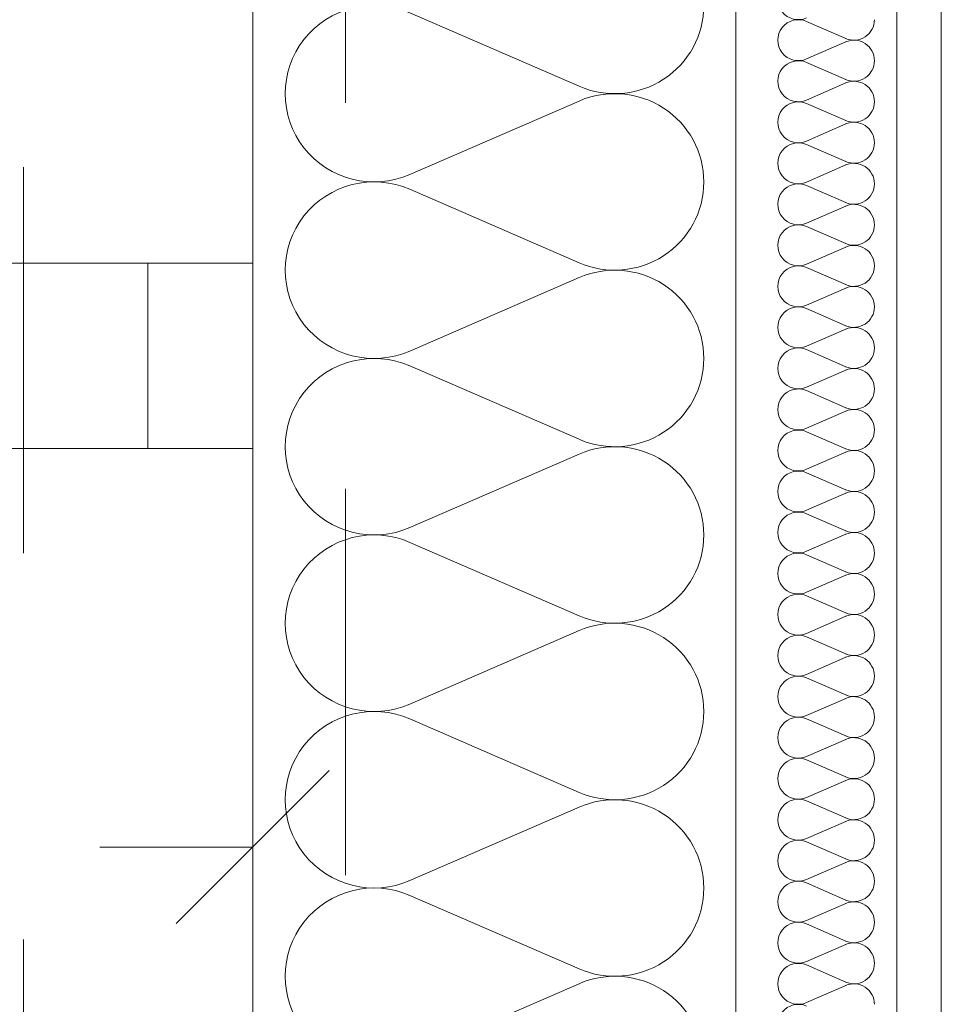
# Model space of a CAD drawing. Header units: millimetres. Extents: x 204754 to 499005, y -178579 to -103222.
# Tile 39 of 178: x 220861 to 221147, y -125860 to -125554. Entities that reach past the tile are written whole.
import ezdxf

# ---------------------------------------------------------------- set-up
doc = ezdxf.new("R2010")
doc.units = ezdxf.units.MM
doc.header["$MEASUREMENT"] = 0
doc.linetypes.add('Przerywana', pattern=[240, 120, -120])
doc.layers.get('0').update_dxf_attribs({"color": 252, "lineweight": 5})
for name, color, linetype, lineweight in [('Nowe_320-W Umeblowanie_Nr_pióra__103', 252, 'Continuous', 5), ('Nowe_320-W Umeblowanie_Nr_pióra__181', 252, 'Continuous', 5), ('Nowe_820-G Rysunki Obrazki_Nr_pióra__1', 252, 'Continuous', 5), ('Nowe_820-G Rysunki Obrazki_Nr_pióra__161', 252, 'Continuous', 5), ('Nowe_820-G Rysunki Obrazki_Nr_pióra__27', 252, 'Continuous', 5), ('Nowe_Nowe_220(1)-A Ściany zewnętrzne_Nr_pióra__103', 252, 'Continuous', 5), ('Nowe_Nowe_220(1)-A Ściany zewnętrzne_Nr_pióra__57', 252, 'Continuous', 5)]:
    doc.layers.add(name, color=color, linetype=linetype, lineweight=lineweight)

# ---------------------------------------------------------------- blocks, each defined once
blk = doc.blocks.new('podkład 20251118')
at = {"color": 252, "linetype": 'Continuous', "lineweight": 5}
for p, q in [((220909.89, -125834.57), (220957.39, -125787.07)), ((220933.64, -125810.82), (220886.14, -125810.82))]:
    blk.add_line(p, q, dxfattribs=at)
at = {"layer": 'Nowe_320-W Umeblowanie_Nr_pióra__103', "color": 252, "linetype": 'Continuous', "lineweight": 5}
for p, q in [((220982.47, -125551.59), (221035, -125574.41)), ((221035, -125579.02), (220982.47, -125601.83)), ((220982.47, -125606.44), (221035, -125629.26)), ((221035, -125633.87), (220982.47, -125656.69)), ((220982.47, -125661.29), (221035, -125684.11)), ((221035, -125688.72), (220982.47, -125711.54)), ((220982.47, -125716.15), (221035, -125738.96)), ((221035, -125743.57), (220982.47, -125766.39)), ((220982.47, -125771), (221035, -125793.82)), ((221035, -125798.42), (220982.47, -125821.24)), ((220982.47, -125825.85), (221035, -125848.67)), ((221035, -125853.28), (220982.47, -125876.09))]:
    blk.add_line(p, q, dxfattribs=at)
at = {"layer": 'Nowe_320-W Umeblowanie_Nr_pióra__103', "color": 252, "linetype": 'Continuous', "lineweight": 5, "extrusion": (0, 0, -1)}
for centre, major_axis, start_param, end_param in [((220971.38, -125576.71), (-27.65, 0), 4.299595, 8.266775), ((221046.09, -125549.29), (27.65, 0), 0, 1.98359), ((221046.09, -125604.14), (-27.65, 0), 1.158003, 3.141593), ((220971.38, -125631.56), (-27.65, 0), 4.299595, 8.266775), ((221046.09, -125604.14), (27.65, 0), 0, 1.98359), ((221046.09, -125658.99), (27.65, 0), 4.299596, 6.283185), ((220971.38, -125686.42), (27.65, 0), 1.158002, 5.125182), ((221046.09, -125658.99), (27.65, 0), 0, 1.98359), ((221046.09, -125713.84), (-27.65, 0), 1.158003, 3.141593), ((220971.38, -125741.27), (27.65, 0), 1.158002, 5.125182), ((221046.09, -125713.84), (27.65, 0), 0, 1.98359), ((221046.09, -125768.69), (-27.65, 0), 1.158003, 3.141593), ((220971.38, -125796.12), (-27.65, 0), 4.299595, 8.266775), ((221046.09, -125768.7), (27.65, 0), 0, 1.98359), ((221046.09, -125823.55), (-27.65, 0), 1.158003, 3.141593), ((220971.38, -125850.97), (-27.65, 0), 4.299595, 8.266775), ((221046.09, -125823.55), (27.65, 0), 0, 1.98359), ((221046.09, -125878.4), (27.65, 0), 4.299596, 6.283185)]:
    blk.add_ellipse(centre, major_axis=major_axis, ratio=0.991967, start_param=start_param, end_param=end_param, dxfattribs=at)
at = {"layer": 'Nowe_320-W Umeblowanie_Nr_pióra__181', "color": 252, "linetype": 'Continuous', "lineweight": 5}
for p, q in [((221105.67, -125554.27), (221117.8, -125559.57)), ((221105.67, -125554.27), (221117.8, -125559.57)), ((221105.67, -125554.27), (221117.8, -125559.57)), ((221117.8, -125560.64), (221105.67, -125565.94)), ((221117.8, -125560.64), (221105.67, -125565.94)), ((221117.8, -125560.64), (221105.67, -125565.94)), ((221105.67, -125567.01), (221117.8, -125572.32)), ((221105.67, -125567.01), (221117.8, -125572.32)), ((221105.67, -125567.01), (221117.8, -125572.32)), ((221117.8, -125573.39), (221105.67, -125578.69)), ((221117.8, -125573.39), (221105.67, -125578.69)), ((221117.8, -125573.39), (221105.67, -125578.69)), ((221105.67, -125579.76), (221117.8, -125585.06)), ((221105.67, -125579.76), (221117.8, -125585.06)), ((221105.67, -125579.76), (221117.8, -125585.06)), ((221117.8, -125586.14), (221105.67, -125591.44)), ((221117.8, -125586.14), (221105.67, -125591.44)), ((221117.8, -125586.14), (221105.67, -125591.44)), ((221105.67, -125592.51), (221117.8, -125597.81)), ((221105.67, -125592.51), (221117.8, -125597.81)), ((221105.67, -125592.51), (221117.8, -125597.81)), ((221117.8, -125598.88), (221105.67, -125604.19)), ((221117.8, -125598.88), (221105.67, -125604.19)), ((221117.8, -125598.88), (221105.67, -125604.19)), ((221105.67, -125605.26), (221117.8, -125610.56)), ((221105.67, -125605.26), (221117.8, -125610.56)), ((221105.67, -125605.26), (221117.8, -125610.56)), ((221117.8, -125611.63), (221105.67, -125616.94)), ((221117.8, -125611.63), (221105.67, -125616.94)), ((221117.8, -125611.63), (221105.67, -125616.94)), ((221105.67, -125618.01), (221117.8, -125623.31)), ((221105.67, -125618.01), (221117.8, -125623.31)), ((221105.67, -125618.01), (221117.8, -125623.31)), ((221117.8, -125624.38), (221105.67, -125629.68)), ((221117.8, -125624.38), (221105.67, -125629.68)), ((221117.8, -125624.38), (221105.67, -125629.68)), ((221105.67, -125630.75), (221117.8, -125636.06)), ((221105.67, -125630.75), (221117.8, -125636.06)), ((221105.67, -125630.75), (221117.8, -125636.06)), ((221117.8, -125637.13), (221105.67, -125642.43)), ((221117.8, -125637.13), (221105.67, -125642.43)), ((221117.8, -125637.13), (221105.67, -125642.43)), ((221105.67, -125643.5), (221117.8, -125648.81)), ((221105.67, -125643.5), (221117.8, -125648.81)), ((221105.67, -125643.5), (221117.8, -125648.81)), ((221117.8, -125649.88), (221105.67, -125655.18)), ((221117.8, -125649.88), (221105.67, -125655.18)), ((221117.8, -125649.88), (221105.67, -125655.18)), ((221105.67, -125656.25), (221117.8, -125661.55)), ((221105.67, -125656.25), (221117.8, -125661.55)), ((221105.67, -125656.25), (221117.8, -125661.55)), ((221117.8, -125662.62), (221105.67, -125667.93)), ((221117.8, -125662.62), (221105.67, -125667.93)), ((221117.8, -125662.62), (221105.67, -125667.93)), ((221105.67, -125669), (221117.8, -125674.3)), ((221105.67, -125669), (221117.8, -125674.3)), ((221105.67, -125669), (221117.8, -125674.3)), ((221117.8, -125675.37), (221105.67, -125680.68)), ((221117.8, -125675.37), (221105.67, -125680.68)), ((221117.8, -125675.37), (221105.67, -125680.68)), ((221105.67, -125681.75), (221117.8, -125687.05)), ((221105.67, -125681.75), (221117.8, -125687.05)), ((221105.67, -125681.75), (221117.8, -125687.05)), ((221117.8, -125688.12), (221105.67, -125693.42)), ((221117.8, -125688.12), (221105.67, -125693.42)), ((221117.8, -125688.12), (221105.67, -125693.42)), ((221105.67, -125694.5), (221117.8, -125699.8)), ((221105.67, -125694.5), (221117.8, -125699.8)), ((221105.67, -125694.5), (221117.8, -125699.8)), ((221117.8, -125700.87), (221105.67, -125706.17)), ((221117.8, -125700.87), (221105.67, -125706.17)), ((221117.8, -125700.87), (221105.67, -125706.17)), ((221105.67, -125707.24), (221117.8, -125712.55)), ((221105.67, -125707.24), (221117.8, -125712.55)), ((221105.67, -125707.24), (221117.8, -125712.55)), ((221117.8, -125713.62), (221105.67, -125718.92)), ((221117.8, -125713.62), (221105.67, -125718.92)), ((221117.8, -125713.62), (221105.67, -125718.92)), ((221105.67, -125719.99), (221117.8, -125725.3)), ((221105.67, -125719.99), (221117.8, -125725.3)), ((221105.67, -125719.99), (221117.8, -125725.3)), ((221117.8, -125726.37), (221105.67, -125731.67)), ((221117.8, -125726.37), (221105.67, -125731.67)), ((221117.8, -125726.37), (221105.67, -125731.67)), ((221105.67, -125732.74), (221117.8, -125738.04)), ((221105.67, -125732.74), (221117.8, -125738.04)), ((221105.67, -125732.74), (221117.8, -125738.04)), ((221117.8, -125739.11), (221105.67, -125744.42)), ((221117.8, -125739.11), (221105.67, -125744.42)), ((221117.8, -125739.11), (221105.67, -125744.42)), ((221105.67, -125745.49), (221117.8, -125750.79)), ((221105.67, -125745.49), (221117.8, -125750.79)), ((221105.67, -125745.49), (221117.8, -125750.79)), ((221117.8, -125751.86), (221105.67, -125757.17)), ((221117.8, -125751.86), (221105.67, -125757.17)), ((221117.8, -125751.86), (221105.67, -125757.17)), ((221105.67, -125758.24), (221117.8, -125763.54)), ((221105.67, -125758.24), (221117.8, -125763.54)), ((221105.67, -125758.24), (221117.8, -125763.54)), ((221117.8, -125764.61), (221105.67, -125769.91)), ((221117.8, -125764.61), (221105.67, -125769.91)), ((221117.8, -125764.61), (221105.67, -125769.91)), ((221105.67, -125770.99), (221117.8, -125776.29)), ((221105.67, -125770.99), (221117.8, -125776.29)), ((221105.67, -125770.99), (221117.8, -125776.29)), ((221117.8, -125777.36), (221105.67, -125782.66)), ((221117.8, -125777.36), (221105.67, -125782.66)), ((221117.8, -125777.36), (221105.67, -125782.66)), ((221105.67, -125783.73), (221117.8, -125789.04)), ((221105.67, -125783.73), (221117.8, -125789.04)), ((221105.67, -125783.73), (221117.8, -125789.04)), ((221117.8, -125790.11), (221105.67, -125795.41)), ((221117.8, -125790.11), (221105.67, -125795.41)), ((221117.8, -125790.11), (221105.67, -125795.41)), ((221105.67, -125796.48), (221117.8, -125801.78)), ((221105.67, -125796.48), (221117.8, -125801.78)), ((221105.67, -125796.48), (221117.8, -125801.78)), ((221117.8, -125802.86), (221105.67, -125808.16)), ((221117.8, -125802.86), (221105.67, -125808.16)), ((221117.8, -125802.86), (221105.67, -125808.16)), ((221105.67, -125809.23), (221117.8, -125814.53)), ((221105.67, -125809.23), (221117.8, -125814.53)), ((221105.67, -125809.23), (221117.8, -125814.53)), ((221117.8, -125815.6), (221105.67, -125820.91)), ((221117.8, -125815.6), (221105.67, -125820.91)), ((221117.8, -125815.6), (221105.67, -125820.91)), ((221105.67, -125821.98), (221117.8, -125827.28)), ((221105.67, -125821.98), (221117.8, -125827.28)), ((221105.67, -125821.98), (221117.8, -125827.28)), ((221117.8, -125828.35), (221105.67, -125833.66)), ((221117.8, -125828.35), (221105.67, -125833.66)), ((221117.8, -125828.35), (221105.67, -125833.66)), ((221105.67, -125834.73), (221117.8, -125840.03)), ((221105.67, -125834.73), (221117.8, -125840.03)), ((221105.67, -125834.73), (221117.8, -125840.03)), ((221117.8, -125841.1), (221105.67, -125846.4)), ((221117.8, -125841.1), (221105.67, -125846.4)), ((221117.8, -125841.1), (221105.67, -125846.4)), ((221105.67, -125847.47), (221117.8, -125852.78)), ((221105.67, -125847.47), (221117.8, -125852.78)), ((221105.67, -125847.47), (221117.8, -125852.78)), ((221117.8, -125853.85), (221105.67, -125859.15)), ((221117.8, -125853.85), (221105.67, -125859.15)), ((221117.8, -125853.85), (221105.67, -125859.15))]:
    blk.add_line(p, q, dxfattribs=at)
at = {"layer": 'Nowe_320-W Umeblowanie_Nr_pióra__181', "color": 252, "linetype": 'Continuous', "lineweight": 5, "extrusion": (0, 0, -1)}
for centre, major_axis, start_param, end_param in [((221103.12, -125547.36), (-6.38, 0), 4.299595, 8.266775), ((221103.12, -125547.36), (-6.38, 0), 4.299595, 8.266775), ((221103.12, -125547.36), (-6.38, 0), 4.299595, 8.266775), ((221103.12, -125560.1), (-6.38, 0), 4.299595, 8.266775), ((221103.12, -125560.1), (-6.38, 0), 4.299595, 8.266775), ((221103.12, -125560.1), (-6.38, 0), 4.299595, 8.266775), ((221120.35, -125553.73), (6.38, 0), 0, 1.98359), ((221120.35, -125553.73), (6.38, 0), 0, 1.98359), ((221120.35, -125553.73), (6.38, 0), 0, 1.98359), ((221120.35, -125566.48), (-6.38, 0), 1.158003, 3.141593), ((221120.35, -125566.48), (-6.38, 0), 1.158003, 3.141593), ((221120.35, -125566.48), (-6.38, 0), 1.158003, 3.141593), ((221103.12, -125572.85), (-6.38, 0), 4.299595, 8.266775), ((221103.12, -125572.85), (-6.38, 0), 4.299595, 8.266775), ((221103.12, -125572.85), (-6.38, 0), 4.299595, 8.266775), ((221120.35, -125566.48), (-6.38, 0), 3.141593, 5.125182), ((221120.35, -125566.48), (-6.38, 0), 3.141593, 5.125182), ((221120.35, -125566.48), (-6.38, 0), 3.141593, 5.125182), ((221120.35, -125579.23), (-6.38, 0), 1.158003, 3.141593), ((221120.35, -125579.23), (-6.38, 0), 1.158003, 3.141593), ((221120.35, -125579.23), (-6.38, 0), 1.158003, 3.141593), ((221103.12, -125585.6), (-6.38, 0), 4.299595, 8.266775), ((221103.12, -125585.6), (-6.38, 0), 4.299595, 8.266775), ((221103.12, -125585.6), (-6.38, 0), 4.299595, 8.266775), ((221120.35, -125579.23), (-6.38, 0), 3.141593, 5.125182), ((221120.35, -125579.23), (-6.38, 0), 3.141593, 5.125182), ((221120.35, -125579.23), (-6.38, 0), 3.141593, 5.125182), ((221120.35, -125591.97), (-6.38, 0), 1.158003, 3.141593), ((221120.35, -125591.97), (-6.38, 0), 1.158003, 3.141593), ((221120.35, -125591.97), (-6.38, 0), 1.158003, 3.141593), ((221103.12, -125598.35), (-6.38, 0), 4.299595, 8.266775), ((221103.12, -125598.35), (-6.38, 0), 4.299595, 8.266775), ((221103.12, -125598.35), (-6.38, 0), 4.299595, 8.266775), ((221120.35, -125591.97), (6.38, 0), 0, 1.98359), ((221120.35, -125591.97), (6.38, 0), 0, 1.98359), ((221120.35, -125591.97), (6.38, 0), 0, 1.98359), ((221120.35, -125604.72), (-6.38, 0), 1.158003, 3.141593), ((221120.35, -125604.72), (-6.38, 0), 1.158003, 3.141593), ((221120.35, -125604.72), (-6.38, 0), 1.158003, 3.141593), ((221103.12, -125611.1), (-6.38, 0), 4.299595, 8.266775), ((221103.12, -125611.1), (-6.38, 0), 4.299595, 8.266775), ((221103.12, -125611.1), (-6.38, 0), 4.299595, 8.266775), ((221120.35, -125604.72), (6.38, 0), 0, 1.98359), ((221120.35, -125604.72), (6.38, 0), 0, 1.98359), ((221120.35, -125604.72), (6.38, 0), 0, 1.98359), ((221120.35, -125617.47), (-6.38, 0), 1.158003, 3.141593), ((221120.35, -125617.47), (-6.38, 0), 1.158003, 3.141593), ((221120.35, -125617.47), (-6.38, 0), 1.158003, 3.141593), ((221103.12, -125623.84), (-6.38, 0), 4.299595, 8.266775), ((221103.12, -125623.84), (-6.38, 0), 4.299595, 8.266775), ((221103.12, -125623.84), (-6.38, 0), 4.299595, 8.266775), ((221120.35, -125617.47), (-6.38, 0), 3.141593, 5.125182), ((221120.35, -125617.47), (-6.38, 0), 3.141593, 5.125182), ((221120.35, -125617.47), (-6.38, 0), 3.141593, 5.125182), ((221120.35, -125630.22), (-6.38, 0), 1.158003, 3.141593), ((221120.35, -125630.22), (-6.38, 0), 1.158003, 3.141593), ((221120.35, -125630.22), (-6.38, 0), 1.158003, 3.141593), ((221103.12, -125636.59), (-6.38, 0), 4.299595, 8.266775), ((221103.12, -125636.59), (-6.38, 0), 4.299595, 8.266775), ((221103.12, -125636.59), (-6.38, 0), 4.299595, 8.266775), ((221120.35, -125630.22), (-6.38, 0), 3.141593, 5.125182), ((221120.35, -125630.22), (-6.38, 0), 3.141593, 5.125182), ((221120.35, -125630.22), (-6.38, 0), 3.141593, 5.125182), ((221120.35, -125642.97), (-6.38, 0), 1.158003, 3.141593), ((221120.35, -125642.97), (-6.38, 0), 1.158003, 3.141593), ((221120.35, -125642.97), (-6.38, 0), 1.158003, 3.141593), ((221103.12, -125649.34), (-6.38, 0), 4.299595, 8.266775), ((221103.12, -125649.34), (-6.38, 0), 4.299595, 8.266775), ((221103.12, -125649.34), (-6.38, 0), 4.299595, 8.266775), ((221120.35, -125642.97), (6.38, 0), 0, 1.98359), ((221120.35, -125642.97), (6.38, 0), 0, 1.98359), ((221120.35, -125642.97), (6.38, 0), 0, 1.98359), ((221120.35, -125655.72), (-6.38, 0), 1.158003, 3.141593), ((221120.35, -125655.72), (-6.38, 0), 1.158003, 3.141593), ((221120.35, -125655.72), (-6.38, 0), 1.158003, 3.141593), ((221103.12, -125662.09), (-6.38, 0), 4.299595, 8.266775), ((221103.12, -125662.09), (-6.38, 0), 4.299595, 8.266775), ((221103.12, -125662.09), (-6.38, 0), 4.299595, 8.266775), ((221120.35, -125655.72), (-6.38, 0), 3.141593, 5.125182), ((221120.35, -125655.72), (-6.38, 0), 3.141593, 5.125182), ((221120.35, -125655.72), (-6.38, 0), 3.141593, 5.125182), ((221120.35, -125668.46), (-6.38, 0), 1.158003, 3.141593), ((221120.35, -125668.46), (-6.38, 0), 1.158003, 3.141593), ((221120.35, -125668.46), (-6.38, 0), 1.158003, 3.141593), ((221103.12, -125674.84), (-6.38, 0), 4.299595, 8.266775), ((221103.12, -125674.84), (-6.38, 0), 4.299595, 8.266775), ((221103.12, -125674.84), (-6.38, 0), 4.299595, 8.266775), ((221120.35, -125668.46), (-6.38, 0), 3.141593, 5.125182), ((221120.35, -125668.46), (-6.38, 0), 3.141593, 5.125182), ((221120.35, -125668.46), (-6.38, 0), 3.141593, 5.125182), ((221120.35, -125681.21), (-6.38, 0), 1.158003, 3.141593), ((221120.35, -125681.21), (-6.38, 0), 1.158003, 3.141593), ((221120.35, -125681.21), (-6.38, 0), 1.158003, 3.141593), ((221103.12, -125687.59), (-6.38, 0), 4.299595, 8.266775), ((221103.12, -125687.59), (-6.38, 0), 4.299595, 8.266775), ((221103.12, -125687.59), (-6.38, 0), 4.299595, 8.266775), ((221120.35, -125681.21), (6.38, 0), 0, 1.98359), ((221120.35, -125681.21), (6.38, 0), 0, 1.98359), ((221120.35, -125681.21), (6.38, 0), 0, 1.98359), ((221120.35, -125693.96), (-6.38, 0), 1.158003, 3.141593), ((221120.35, -125693.96), (-6.38, 0), 1.158003, 3.141593), ((221120.35, -125693.96), (-6.38, 0), 1.158003, 3.141593), ((221103.12, -125700.33), (-6.38, 0), 4.299595, 8.266775), ((221103.12, -125700.33), (-6.38, 0), 4.299595, 8.266775), ((221103.12, -125700.33), (-6.38, 0), 4.299595, 8.266775), ((221120.35, -125693.96), (-6.38, 0), 3.141593, 5.125182), ((221120.35, -125693.96), (-6.38, 0), 3.141593, 5.125182), ((221120.35, -125693.96), (-6.38, 0), 3.141593, 5.125182), ((221120.35, -125706.71), (-6.38, 0), 1.158003, 3.141593), ((221120.35, -125706.71), (-6.38, 0), 1.158003, 3.141593), ((221120.35, -125706.71), (-6.38, 0), 1.158003, 3.141593), ((221103.12, -125713.08), (6.38, 0), 1.158002, 5.125182), ((221103.12, -125713.08), (6.38, 0), 1.158002, 5.125182), ((221103.12, -125713.08), (6.38, 0), 1.158002, 5.125182), ((221120.35, -125706.71), (-6.38, 0), 3.141593, 5.125182), ((221120.35, -125706.71), (-6.38, 0), 3.141593, 5.125182), ((221120.35, -125706.71), (-6.38, 0), 3.141593, 5.125182), ((221120.35, -125719.46), (-6.38, 0), 1.158003, 3.141593), ((221120.35, -125719.46), (-6.38, 0), 1.158003, 3.141593), ((221120.35, -125719.46), (-6.38, 0), 1.158003, 3.141593), ((221103.12, -125725.83), (-6.38, 0), 4.299595, 8.266775), ((221103.12, -125725.83), (-6.38, 0), 4.299595, 8.266775), ((221103.12, -125725.83), (-6.38, 0), 4.299595, 8.266775), ((221120.35, -125719.46), (6.38, 0), 0, 1.98359), ((221120.35, -125719.46), (6.38, 0), 0, 1.98359), ((221120.35, -125719.46), (6.38, 0), 0, 1.98359), ((221120.35, -125732.2), (-6.38, 0), 1.158003, 3.141593), ((221120.35, -125732.2), (-6.38, 0), 1.158003, 3.141593), ((221120.35, -125732.2), (-6.38, 0), 1.158003, 3.141593), ((221103.12, -125738.58), (-6.38, 0), 4.299595, 8.266775), ((221103.12, -125738.58), (-6.38, 0), 4.299595, 8.266775), ((221103.12, -125738.58), (-6.38, 0), 4.299595, 8.266775), ((221120.35, -125732.2), (-6.38, 0), 3.141593, 5.125182), ((221120.35, -125732.2), (-6.38, 0), 3.141593, 5.125182), ((221120.35, -125732.2), (-6.38, 0), 3.141593, 5.125182), ((221120.35, -125744.95), (-6.38, 0), 1.158003, 3.141593), ((221120.35, -125744.95), (-6.38, 0), 1.158003, 3.141593), ((221120.35, -125744.95), (-6.38, 0), 1.158003, 3.141593), ((221103.12, -125751.33), (-6.38, 0), 4.299595, 8.266775), ((221103.12, -125751.33), (-6.38, 0), 4.299595, 8.266775), ((221103.12, -125751.33), (-6.38, 0), 4.299595, 8.266775), ((221120.35, -125744.95), (-6.38, 0), 3.141593, 5.125182), ((221120.35, -125744.95), (-6.38, 0), 3.141593, 5.125182), ((221120.35, -125744.95), (-6.38, 0), 3.141593, 5.125182), ((221120.35, -125757.7), (-6.38, 0), 1.158003, 3.141593), ((221120.35, -125757.7), (-6.38, 0), 1.158003, 3.141593), ((221120.35, -125757.7), (-6.38, 0), 1.158003, 3.141593), ((221103.12, -125764.08), (-6.38, 0), 4.299595, 8.266775), ((221103.12, -125764.08), (-6.38, 0), 4.299595, 8.266775), ((221103.12, -125764.08), (-6.38, 0), 4.299595, 8.266775), ((221120.35, -125757.7), (6.38, 0), 0, 1.98359), ((221120.35, -125757.7), (6.38, 0), 0, 1.98359), ((221120.35, -125757.7), (6.38, 0), 0, 1.98359), ((221120.35, -125770.45), (-6.38, 0), 1.158003, 3.141593), ((221120.35, -125770.45), (-6.38, 0), 1.158003, 3.141593), ((221120.35, -125770.45), (-6.38, 0), 1.158003, 3.141593), ((221103.12, -125776.82), (-6.38, 0), 4.299595, 8.266775), ((221103.12, -125776.82), (-6.38, 0), 4.299595, 8.266775), ((221103.12, -125776.82), (-6.38, 0), 4.299595, 8.266775), ((221120.35, -125770.45), (-6.38, 0), 3.141593, 5.125182), ((221120.35, -125770.45), (-6.38, 0), 3.141593, 5.125182), ((221120.35, -125770.45), (-6.38, 0), 3.141593, 5.125182), ((221120.35, -125783.2), (-6.38, 0), 1.158003, 3.141593), ((221120.35, -125783.2), (-6.38, 0), 1.158003, 3.141593), ((221120.35, -125783.2), (-6.38, 0), 1.158003, 3.141593), ((221103.12, -125789.57), (-6.38, 0), 4.299595, 8.266775), ((221103.12, -125789.57), (-6.38, 0), 4.299595, 8.266775), ((221103.12, -125789.57), (-6.38, 0), 4.299595, 8.266775), ((221120.35, -125783.2), (-6.38, 0), 3.141593, 5.125182), ((221120.35, -125783.2), (-6.38, 0), 3.141593, 5.125182), ((221120.35, -125783.2), (-6.38, 0), 3.141593, 5.125182), ((221120.35, -125795.95), (-6.38, 0), 1.158003, 3.141593), ((221120.35, -125795.95), (-6.38, 0), 1.158003, 3.141593), ((221120.35, -125795.95), (-6.38, 0), 1.158003, 3.141593), ((221103.12, -125802.32), (-6.38, 0), 4.299595, 8.266775), ((221103.12, -125802.32), (-6.38, 0), 4.299595, 8.266775), ((221103.12, -125802.32), (-6.38, 0), 4.299595, 8.266775), ((221120.35, -125795.95), (6.38, 0), 0, 1.98359), ((221120.35, -125795.95), (6.38, 0), 0, 1.98359), ((221120.35, -125795.95), (6.38, 0), 0, 1.98359), ((221120.35, -125808.69), (-6.38, 0), 1.158003, 3.141593), ((221120.35, -125808.69), (-6.38, 0), 1.158003, 3.141593), ((221120.35, -125808.69), (-6.38, 0), 1.158003, 3.141593), ((221103.12, -125815.07), (-6.38, 0), 4.299595, 8.266775), ((221103.12, -125815.07), (-6.38, 0), 4.299595, 8.266775), ((221103.12, -125815.07), (-6.38, 0), 4.299595, 8.266775), ((221120.35, -125808.69), (6.38, 0), 0, 1.98359), ((221120.35, -125808.69), (6.38, 0), 0, 1.98359), ((221120.35, -125808.69), (6.38, 0), 0, 1.98359), ((221120.35, -125821.44), (-6.38, 0), 1.158003, 3.141593), ((221120.35, -125821.44), (-6.38, 0), 1.158003, 3.141593), ((221120.35, -125821.44), (-6.38, 0), 1.158003, 3.141593), ((221103.12, -125827.82), (-6.38, 0), 4.299595, 8.266775), ((221103.12, -125827.82), (-6.38, 0), 4.299595, 8.266775), ((221103.12, -125827.82), (-6.38, 0), 4.299595, 8.266775), ((221120.35, -125821.44), (-6.38, 0), 3.141593, 5.125182), ((221120.35, -125821.44), (-6.38, 0), 3.141593, 5.125182), ((221120.35, -125821.44), (-6.38, 0), 3.141593, 5.125182), ((221120.35, -125834.19), (-6.38, 0), 1.158003, 3.141593), ((221120.35, -125834.19), (-6.38, 0), 1.158003, 3.141593), ((221120.35, -125834.19), (-6.38, 0), 1.158003, 3.141593), ((221103.12, -125840.56), (-6.38, 0), 4.299595, 8.266775), ((221103.12, -125840.56), (-6.38, 0), 4.299595, 8.266775), ((221103.12, -125840.56), (-6.38, 0), 4.299595, 8.266775), ((221120.35, -125834.19), (6.38, 0), 0, 1.98359), ((221120.35, -125834.19), (6.38, 0), 0, 1.98359), ((221120.35, -125834.19), (6.38, 0), 0, 1.98359), ((221120.35, -125846.94), (-6.38, 0), 1.158003, 3.141593), ((221120.35, -125846.94), (-6.38, 0), 1.158003, 3.141593), ((221120.35, -125846.94), (-6.38, 0), 1.158003, 3.141593), ((221103.12, -125853.31), (-6.38, 0), 4.299595, 8.266775), ((221103.12, -125853.31), (-6.38, 0), 4.299595, 8.266775), ((221103.12, -125853.31), (-6.38, 0), 4.299595, 8.266775), ((221120.35, -125846.94), (6.38, 0), 0, 1.98359), ((221120.35, -125846.94), (6.38, 0), 0, 1.98359), ((221120.35, -125846.94), (6.38, 0), 0, 1.98359), ((221120.35, -125859.69), (-6.38, 0), 1.158003, 3.141593), ((221120.35, -125859.69), (-6.38, 0), 1.158003, 3.141593), ((221120.35, -125859.69), (-6.38, 0), 1.158003, 3.141593), ((221103.12, -125866.06), (-6.38, 0), 4.299595, 8.266775), ((221103.12, -125866.06), (-6.38, 0), 4.299595, 8.266775), ((221103.12, -125866.06), (-6.38, 0), 4.299595, 8.266775)]:
    blk.add_ellipse(centre, major_axis=major_axis, ratio=0.999024, start_param=start_param, end_param=end_param, dxfattribs=at)
at = {"layer": 'Nowe_820-G Rysunki Obrazki_Nr_pióra__1', "color": 252, "linetype": 'Continuous', "lineweight": 5}
for p, q in [((221083.69, -126368.45), (221083.69, -124207.75)), ((220933.64, -124287.69), (220933.64, -126218.44))]:
    blk.add_line(p, q, dxfattribs=at)
at = {"layer": 'Nowe_820-G Rysunki Obrazki_Nr_pióra__161', "color": 252, "linetype": 'Continuous', "lineweight": 5}
for p, q in [((220593.41, -125629.43), (220933.64, -125629.43)), ((220933.64, -125629.43), (220901.03, -125629.43)), ((220901.03, -125629.43), (220901.03, -125686.99)), ((220933.64, -125686.99), (220933.64, -125629.43)), ((220933.64, -125629.43), (220933.64, -125686.99)), ((220933.64, -125686.99), (220593.41, -125686.99)), ((220901.03, -125686.99), (220933.64, -125686.99))]:
    blk.add_line(p, q, dxfattribs=at)
at = {"layer": 'Nowe_820-G Rysunki Obrazki_Nr_pióra__27', "color": 252, "linetype": 'Continuous', "lineweight": 5}
blk.add_line((221133.69, -123679.12), (221133.69, -126418.45), dxfattribs=at)
at = {"layer": 'Nowe_Nowe_220(1)-A Ściany zewnętrzne_Nr_pióra__103', "color": 252, "linetype": 'Przerywana', "lineweight": 5}
for p, q in [((220862.47, -126199.52), (220862.47, -123884.52)), ((220962.49, -126299.52), (220962.49, -124018.09))]:
    blk.add_line(p, q, dxfattribs=at)
at = {"layer": 'Nowe_Nowe_220(1)-A Ściany zewnętrzne_Nr_pióra__57', "color": 252, "linetype": 'Continuous', "lineweight": 5}
blk.add_line((221147.49, -124259.52), (221147.49, -126438.45), dxfattribs=at)

msp = doc.modelspace()

# ---------------------------------------------------------------- block references
msp.add_blockref('podkład 20251118', (0, 0))

doc.saveas('drawing.dxf')
